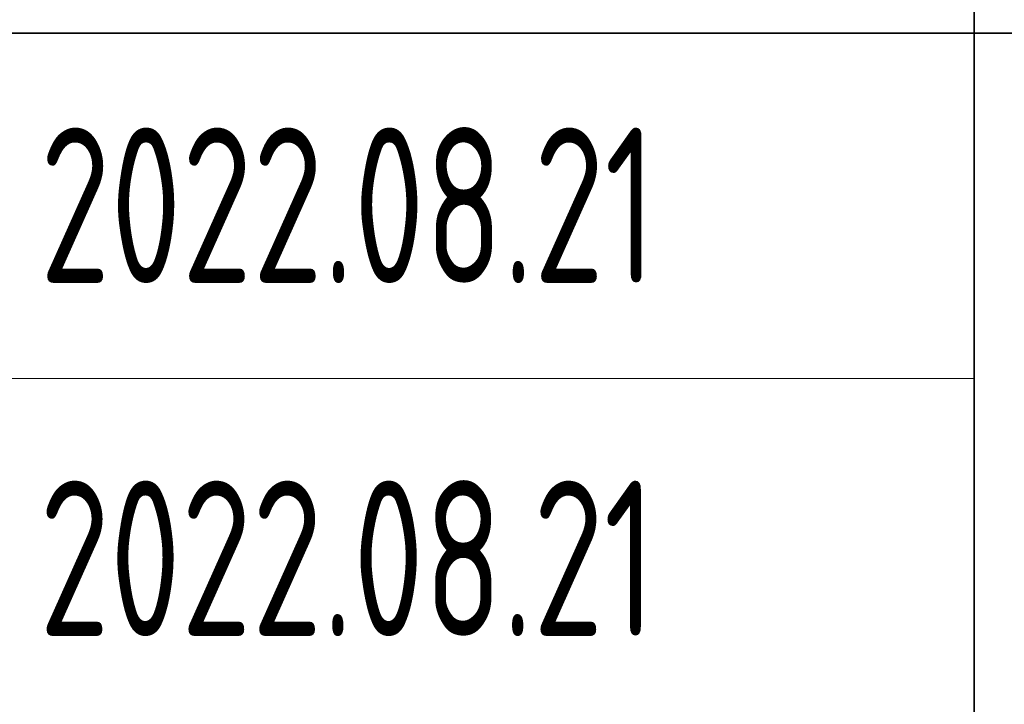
# Model space of a CAD drawing. Header units: millimetres. Extents: x 6 to 292, y 5 to 204.
# Tile 10 of 21: x 184 to 195, y 18 to 26. Entities that reach past the tile are written whole.
import ezdxf
from ezdxf.entities.mleader import LeaderData, LeaderLine
from ezdxf.math import Vec2, Vec3

# ---------------------------------------------------------------- set-up
doc = ezdxf.new("R2010")
doc.units = ezdxf.units.MM
for name, color, linetype in [('Default', 7, 'Continuous'), ('细实线', 7, 'Continuous'), ('轮廓线', 7, 'Continuous')]:
    doc.layers.add(name, color=color, linetype=linetype)

# ---------------------------------------------------------------- blocks, each defined once
blk = doc.blocks.new('_DOT')
at = {"color": 0}
blk.add_line((0, 0), (-1, 0), dxfattribs=at)
at = {"color": 0, "const_width": 0.333}
blk.add_lwpolyline([(-0.1665, 0, 1), (0.1665, 0, 1)], format="xyb", close=True, dxfattribs=at)

msp = doc.modelspace()

# ---------------------------------------------------------------- linework, layer by layer
at = {"layer": '细实线', "color": 7, "linetype": 'Continuous', "lineweight": 13}
for p, q in [((195, 26), (167, 26)), ((195, 22), (167, 22))]:
    msp.add_line(p, q, dxfattribs=at)
at = {"layer": '轮廓线', "color": 7, "linetype": 'Continuous', "lineweight": 35}
for p, q in [((195, 10), (195, 34)), ((167, 26), (287, 26))]:
    msp.add_line(p, q, dxfattribs=at)

# ---------------------------------------------------------------- leaders
at = {"layer": 'Default', "color": 7, "linetype": 'Continuous', "lineweight": 13}
ml = msp.add_multileader_mtext('Standard', dxfattribs=at)
ml.set_content('{\\pxsm0.9;\\fSolid Edge ANSI|b0||i0||c0|p34;\\W0.7;2022.08.21\\P}', color=256)
ml.set_leader_properties()
ml.set_arrow_properties(name='DOT')
ml.build(insert=Vec2(0, 0))
ml.multileader.update_dxf_attribs({"leader_type": 0, "dogleg_length": 0, "arrow_head_size": 1.8})
ctx = ml.context
ctx.base_point, ctx.char_height, ctx.arrow_head_size, ctx.landing_gap_size = Vec3(182.1684, 24.0001), 1.8, 1.8, 0.63
ctx.mtext.insert = Vec3(184.1684, 24.9082)
ml = msp.add_multileader_mtext('Standard', dxfattribs=at)
ml.set_content('{\\pxsm0.9;\\fSolid Edge ANSI|b0||i0||c0|p34;\\W0.7;2022.08.21\\P}', color=256)
ml.set_leader_properties()
ml.set_arrow_properties(name='DOT')
ml.build(insert=Vec2(0, 0))
ml.multileader.update_dxf_attribs({"leader_type": 0, "dogleg_length": 0, "arrow_head_size": 1.8})
ctx = ml.context
ctx.base_point, ctx.char_height, ctx.arrow_head_size, ctx.landing_gap_size = Vec3(182.1608, 19.9105), 1.8, 1.8, 0.63
ctx.mtext.insert = Vec3(184.1608, 20.8186)

doc.saveas('drawing.dxf')
